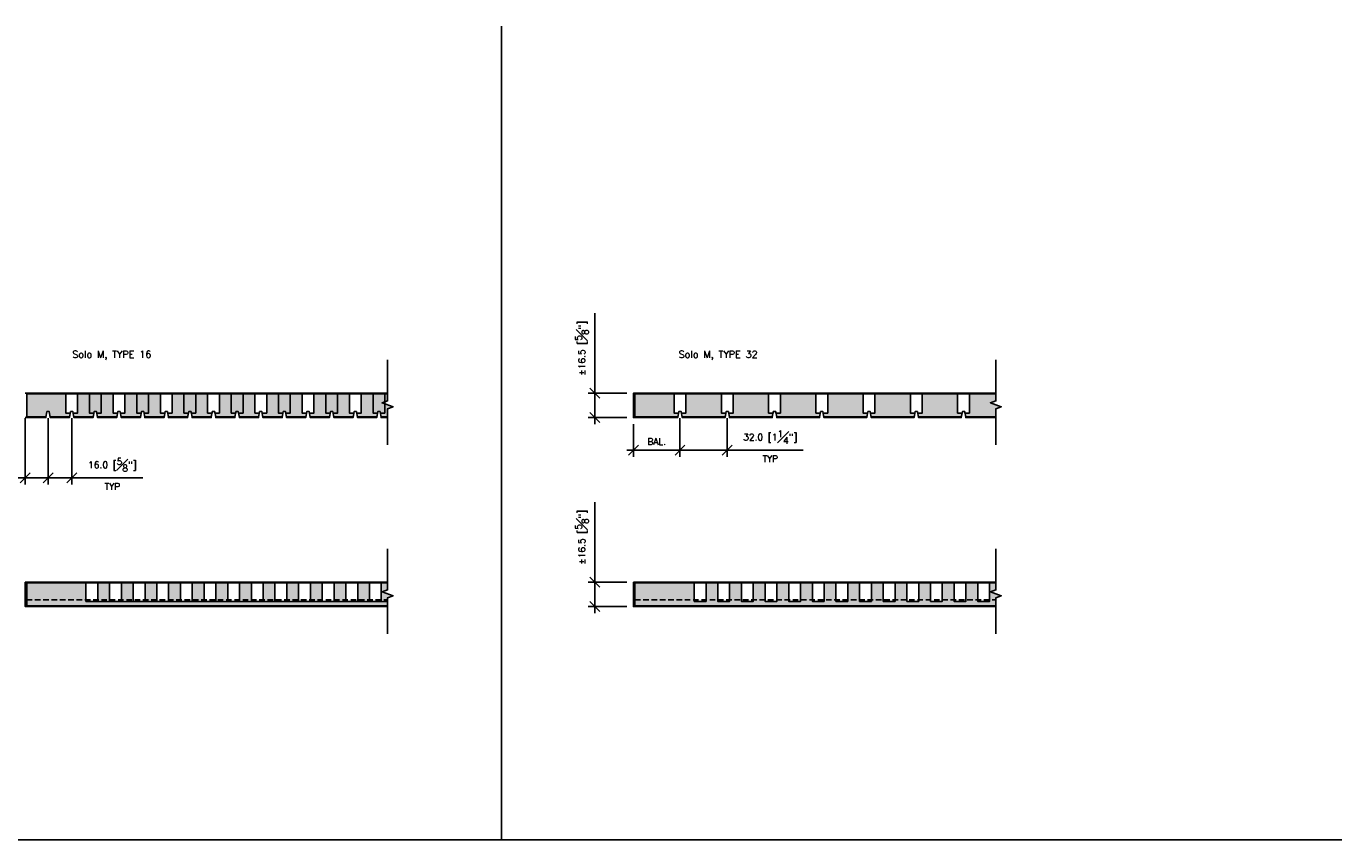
# Model space of a CAD drawing. Header units: millimetres. Extents: x 0 to 4899, y -1170 to 2102.
# Tile 15 of 15: x 941 to 1832, y 1551 to 2102. Entities that reach past the tile are written whole.
import ezdxf

# ---------------------------------------------------------------- set-up
doc = ezdxf.new("R2010")
doc.units = ezdxf.units.MM
doc.header["$LTSCALE"] = 15
doc.header["$MEASUREMENT"] = 0
doc.linetypes.add('HIDDEN', pattern=[0.375, 0.25, -0.125])
for name, color, linetype in [('1-DIM', 4, 'Continuous'), ('1-PANEL', 6, 'Continuous'), ('1-TEXT', 2, 'Continuous')]:
    doc.layers.add(name, color=color, linetype=linetype)
doc.styles.add('ROMANS', font='romans.shx')
doc.styles.add('TEXT', font='romans.shx')
doc.dimstyles.new('WDIM 1-2', dxfattribs={"dimscale": 2.25, "dimtxt": 2, "dimasz": 3, "dimexe": 2, "dimexo": 2, "dimgap": 1.6, "dimtad": 1, "dimdec": 1, "dimzin": 3, "dimdsep": 46, "dimtxsty": 'TEXT', "dimblk": 'OBLIQUE', "dimcen": 2, "dimdle": 2, "dimclrd": 256, "dimclre": 4, "dimclrt": 2, "dimazin": 0, "dimtfac": 1, "dimtdec": 1, "dimtmove": 0, "dimatfit": 3, "dimfxl": 0, "dimfrac": 2, "dimtolj": 1, "dimtzin": 0, "dimlwd": -1, "dimlwe": -1, "dimarcsym": 0})
pattern_1 = [(37.5, (-2725.3137, 1488.6482), (-0.06299336, 1.92682377), [0, -1.52, 0, -1.7, 0, -1.625]), (7.5, (-2725.3137, 1488.6482), (1.7697767, 2.822146), [0, -0.82, 0, -1.37, 0, -0.525]), (327.5, (-2726.5437, 1488.6482), (3.11414186, 0.00565905), [0, -0.5, 0, -1.8, 0, -2.35]), (317.5, (-2726.5437, 1488.6482), (3.0061266, 0.8776756), [0, -0.25, 0, -1.18, 0, -1.35])]

# ---------------------------------------------------------------- blocks, each defined once
blk = doc.blocks.new('_OBLIQUE')
at = {"color": 0, "linetype": 'ByBlock'}
blk.add_line((-0.5, -0.5), (0.5, 0.5), dxfattribs=at)
blk = doc.blocks.new('*D28')
at = {"layer": '1-DIM', "transparency": 16777216}
for p, q in [((1326.16, 1725.74), (1326.16, 1779.97)), ((1326.16, 1704.74), (1326.16, 1725.74))]:
    blk.add_line(p, q, dxfattribs=at)
at = {"layer": '1-DIM', "color": 4, "transparency": 16777216}
for p, q in [((1347.75, 1725.74), (1321.66, 1725.74)), ((1347.75, 1709.24), (1321.66, 1709.24))]:
    blk.add_line(p, q, dxfattribs=at)
at = {"layer": 'DEFPOINTS', "color": 0, "transparency": 16777216}
for p in [(1326.16, 1725.74), (1352.25, 1725.74), (1352.25, 1709.24)]:
    blk.add_point(p, dxfattribs=at)
at = {"layer": '1-DIM', "transparency": 16777216, "xscale": 6.75, "yscale": 6.75, "zscale": 6.75}
for p, rotation in [((1326.16, 1725.74), 90), ((1326.16, 1709.24), 270)]:
    blk.add_blockref('_OBLIQUE', p, dxfattribs=dict(at, rotation=rotation))
at = {"layer": '1-DIM', "color": 2, "transparency": 16777216, "insert": (1317.31, 1756.23), "char_height": 4.5, "attachment_point": 5, "rotation": 90, "style": 'TEXT', "bg_fill": 3, "box_fill_scale": 1.25, "bg_fill_color": 256, "bg_fill_true_color": 13158600, "bg_fill_transparency": 0}
blk.add_mtext('\\A1;%%P16.5 [{\\H1.000000x;\\S5#8;}"]', dxfattribs=at)
blk = doc.blocks.new('*D30')
at = {"layer": '1-DIM', "transparency": 16777216}
for p, q in [((1326.16, 1853.74), (1326.16, 1907.97)), ((1326.16, 1832.74), (1326.16, 1853.74))]:
    blk.add_line(p, q, dxfattribs=at)
at = {"layer": '1-DIM', "color": 4, "transparency": 16777216}
for p, q in [((1347.75, 1853.74), (1321.66, 1853.74)), ((1347.75, 1837.24), (1321.66, 1837.24))]:
    blk.add_line(p, q, dxfattribs=at)
at = {"layer": 'DEFPOINTS', "color": 0, "transparency": 16777216}
for p in [(1326.16, 1853.74), (1352.25, 1853.74), (1352.25, 1837.24)]:
    blk.add_point(p, dxfattribs=at)
at = {"layer": '1-DIM', "transparency": 16777216, "xscale": 6.75, "yscale": 6.75, "zscale": 6.75}
for p, rotation in [((1326.16, 1853.74), 90), ((1326.16, 1837.24), 270)]:
    blk.add_blockref('_OBLIQUE', p, dxfattribs=dict(at, rotation=rotation))
at = {"layer": '1-DIM', "color": 2, "transparency": 16777216, "insert": (1317.31, 1884.23), "char_height": 4.5, "attachment_point": 5, "rotation": 90, "style": 'TEXT', "bg_fill": 3, "box_fill_scale": 1.25, "bg_fill_color": 256, "bg_fill_true_color": 13158600, "bg_fill_transparency": 0}
blk.add_mtext('\\A1;%%P16.5 [{\\H1.000000x;\\S5#8;}"]', dxfattribs=at)
blk = doc.blocks.new('*D33')
at = {"layer": '1-DIM', "color": 4, "transparency": 16777216}
for p, q in [((955.89, 1836.74), (955.89, 1791.85)), ((971.89, 1836.74), (971.89, 1791.85))]:
    blk.add_line(p, q, dxfattribs=at)
at = {"layer": '1-DIM', "transparency": 16777216}
for p, q in [((951.39, 1796.35), (971.89, 1796.35)), ((971.89, 1796.35), (1020.13, 1796.35))]:
    blk.add_line(p, q, dxfattribs=at)
at = {"layer": 'DEFPOINTS', "color": 0, "transparency": 16777216}
for p in [(955.89, 1841.24), (971.89, 1841.24), (971.89, 1796.35)]:
    blk.add_point(p, dxfattribs=at)
at = {"layer": '1-DIM', "transparency": 16777216, "xscale": 6.75, "yscale": 6.75, "zscale": 6.75, "rotation": 180}
blk.add_blockref('_OBLIQUE', (955.89, 1796.35), dxfattribs=at)
at = {"layer": '1-DIM', "transparency": 16777216, "xscale": 6.75, "yscale": 6.75, "zscale": 6.75}
blk.add_blockref('_OBLIQUE', (971.89, 1796.35), dxfattribs=at)
at = {"layer": '1-DIM', "color": 2, "transparency": 16777216, "char_height": 4.5, "attachment_point": 5, "style": 'TEXT', "bg_fill": 3, "box_fill_scale": 1.25, "bg_fill_color": 256, "bg_fill_true_color": 13158600, "bg_fill_transparency": 0}
for s, insert in [('\\A1;16.0 [{\\H1.000000x;\\S5#8;}"]', (999.39, 1805.2)), ('\\A1;TYP', (999.39, 1790.5))]:
    blk.add_mtext(s, dxfattribs=dict(at, insert=insert))
blk = doc.blocks.new('*D34')
at = {"layer": '1-DIM', "color": 4, "transparency": 16777216}
for p, q in [((940.4, 1836.74), (940.4, 1791.85)), ((955.89, 1832.74), (955.89, 1791.85))]:
    blk.add_line(p, q, dxfattribs=at)
at = {"layer": '1-DIM', "transparency": 16777216}
for p, q in [((940.4, 1796.35), (914.02, 1796.35)), ((960.39, 1796.35), (940.4, 1796.35))]:
    blk.add_line(p, q, dxfattribs=at)
at = {"layer": 'DEFPOINTS', "color": 0, "transparency": 16777216}
for p in [(940.4, 1841.24), (955.89, 1837.24), (940.4, 1796.35)]:
    blk.add_point(p, dxfattribs=at)
at = {"layer": '1-DIM', "transparency": 16777216, "xscale": 6.75, "yscale": 6.75, "zscale": 6.75, "rotation": 180}
blk.add_blockref('_OBLIQUE', (940.4, 1796.35), dxfattribs=at)
at = {"layer": '1-DIM', "transparency": 16777216, "xscale": 6.75, "yscale": 6.75, "zscale": 6.75}
blk.add_blockref('_OBLIQUE', (955.89, 1796.35), dxfattribs=at)
at = {"layer": '1-DIM', "color": 2, "transparency": 16777216, "insert": (923.83, 1802.2), "char_height": 4.5, "attachment_point": 5, "style": 'TEXT', "bg_fill": 3, "box_fill_scale": 1.25, "bg_fill_color": 256, "bg_fill_true_color": 13158600, "bg_fill_transparency": 0}
blk.add_mtext('\\A1;BAL.', dxfattribs=at)
blk = doc.blocks.new('*D35')
at = {"layer": '1-DIM', "color": 4, "transparency": 16777216}
for p, q in [((1383.75, 1836.74), (1383.75, 1810.65)), ((1415.75, 1836.74), (1415.75, 1810.65))]:
    blk.add_line(p, q, dxfattribs=at)
at = {"layer": '1-DIM', "transparency": 16777216}
for p, q in [((1379.25, 1815.15), (1415.75, 1815.15)), ((1415.75, 1815.15), (1467.2, 1815.15))]:
    blk.add_line(p, q, dxfattribs=at)
at = {"layer": 'DEFPOINTS', "color": 0, "transparency": 16777216}
for p in [(1383.75, 1841.24), (1415.75, 1841.24), (1415.75, 1815.15)]:
    blk.add_point(p, dxfattribs=at)
at = {"layer": '1-DIM', "transparency": 16777216, "xscale": 6.75, "yscale": 6.75, "zscale": 6.75, "rotation": 180}
blk.add_blockref('_OBLIQUE', (1383.75, 1815.15), dxfattribs=at)
at = {"layer": '1-DIM', "transparency": 16777216, "xscale": 6.75, "yscale": 6.75, "zscale": 6.75}
blk.add_blockref('_OBLIQUE', (1415.75, 1815.15), dxfattribs=at)
at = {"layer": '1-DIM', "color": 2, "transparency": 16777216, "char_height": 4.5, "attachment_point": 5, "style": 'TEXT', "bg_fill": 3, "box_fill_scale": 1.25, "bg_fill_color": 256, "bg_fill_true_color": 13158600, "bg_fill_transparency": 0}
for s, insert in [('\\A1;32.0 [1{\\H1.000000x;\\S1#4;}"]', (1444.85, 1824)), ('\\A1;TYP', (1444.85, 1809.3))]:
    blk.add_mtext(s, dxfattribs=dict(at, insert=insert))
blk = doc.blocks.new('*D36')
at = {"layer": '1-DIM', "color": 4, "transparency": 16777216}
for p, q in [((1383.75, 1836.74), (1383.75, 1810.65)), ((1352.25, 1832.74), (1352.25, 1810.65))]:
    blk.add_line(p, q, dxfattribs=at)
at = {"layer": '1-DIM', "transparency": 16777216}
blk.add_line((1347.75, 1815.15), (1388.25, 1815.15), dxfattribs=at)
at = {"layer": 'DEFPOINTS', "color": 0, "transparency": 16777216}
for p in [(1352.25, 1837.24), (1383.75, 1841.24), (1383.75, 1815.15)]:
    blk.add_point(p, dxfattribs=at)
at = {"layer": '1-DIM', "transparency": 16777216, "xscale": 6.75, "yscale": 6.75, "zscale": 6.75, "rotation": 180}
blk.add_blockref('_OBLIQUE', (1352.25, 1815.15), dxfattribs=at)
at = {"layer": '1-DIM', "transparency": 16777216, "xscale": 6.75, "yscale": 6.75, "zscale": 6.75}
blk.add_blockref('_OBLIQUE', (1383.75, 1815.15), dxfattribs=at)
at = {"layer": '1-DIM', "color": 2, "transparency": 16777216, "insert": (1368, 1821), "char_height": 4.5, "attachment_point": 5, "style": 'TEXT', "bg_fill": 3, "box_fill_scale": 1.25, "bg_fill_color": 256, "bg_fill_true_color": 13158600, "bg_fill_transparency": 0}
blk.add_mtext('\\A1;BAL.', dxfattribs=at)

msp = doc.modelspace()

# ---------------------------------------------------------------- hatches: boundary and pattern name
at = {"layer": '1-PANEL'}
h = msp.add_hatch(dxfattribs=at)
h.set_pattern_fill('AR-SAND', color=8)
h.set_pattern_definition(pattern_1)
h.paths.add_polyline_path([(967.9, 1853.24), (941.4, 1853.24), (941.4, 1837.74), (954.48, 1837.74), (955.09, 1841.24), (956.69, 1841.24), (957.31, 1837.74), (970.48, 1837.74), (970.92, 1840.24), (967.9, 1840.24)])
h.paths.add_polyline_path([(986.92, 1840.24), (983.9, 1840.24), (983.9, 1853.24), (975.9, 1853.24), (975.9, 1840.24), (972.87, 1840.24), (973.31, 1837.74), (986.48, 1837.74)])
h.paths.add_polyline_path([(991.9, 1853.24), (983.9, 1853.24), (983.9, 1840.24), (986.92, 1840.24), (987.09, 1841.24), (988.69, 1841.24), (988.87, 1840.24), (991.9, 1840.24)])
h.paths.add_polyline_path([(999.9, 1853.24), (991.9, 1853.24), (991.9, 1840.24), (988.87, 1840.24), (989.31, 1837.74), (1002.48, 1837.74), (1002.92, 1840.24), (999.9, 1840.24)])
h.paths.add_polyline_path([(1015.9, 1853.24), (1007.9, 1853.24), (1007.9, 1840.24), (1004.87, 1840.24), (1005.31, 1837.74), (1018.48, 1837.74), (1018.92, 1840.24), (1015.9, 1840.24)])
h.paths.add_polyline_path([(1023.9, 1853.24), (1015.9, 1853.24), (1015.9, 1840.24), (1018.92, 1840.24), (1019.09, 1841.24), (1020.69, 1841.24), (1020.87, 1840.24), (1023.9, 1840.24)])
h.paths.add_polyline_path([(1034.92, 1840.24), (1031.9, 1840.24), (1031.9, 1853.24), (1023.9, 1853.24), (1023.9, 1840.24), (1020.87, 1840.24), (1021.31, 1837.74), (1034.48, 1837.74)])
h.paths.add_polyline_path([(1047.9, 1853.24), (1039.9, 1853.24), (1039.9, 1840.24), (1036.87, 1840.24), (1037.31, 1837.74), (1050.48, 1837.74), (1050.92, 1840.24), (1047.9, 1840.24)])
h.paths.add_polyline_path([(1055.9, 1853.24), (1047.9, 1853.24), (1047.9, 1840.24), (1050.92, 1840.24), (1051.09, 1841.24), (1052.69, 1841.24), (1052.87, 1840.24), (1055.9, 1840.24)])
h.paths.add_polyline_path([(1063.9, 1853.24), (1055.9, 1853.24), (1055.9, 1840.24), (1052.87, 1840.24), (1053.31, 1837.74), (1066.48, 1837.74), (1066.92, 1840.24), (1063.9, 1840.24)])
h = msp.add_hatch(dxfattribs=at)
h.set_pattern_fill('AR-SAND', color=8)
h.set_pattern_definition(pattern_1)
h.paths.add_polyline_path([(1079.9, 1853.24), (1071.9, 1853.24), (1071.9, 1840.24), (1068.87, 1840.24), (1069.31, 1837.74), (1082.48, 1837.74), (1082.92, 1840.24), (1079.9, 1840.24)])
h.paths.add_polyline_path([(1087.9, 1853.24), (1079.9, 1853.24), (1079.9, 1840.24), (1082.92, 1840.24), (1083.09, 1841.24), (1084.69, 1841.24), (1084.87, 1840.24), (1087.9, 1840.24)])
h.paths.add_polyline_path([(1095.9, 1853.24), (1087.9, 1853.24), (1087.9, 1840.24), (1084.87, 1840.24), (1085.31, 1837.74), (1098.48, 1837.74), (1098.92, 1840.24), (1095.9, 1840.24)])
h.paths.add_polyline_path([(1111.9, 1853.24), (1103.9, 1853.24), (1103.9, 1840.24), (1100.87, 1840.24), (1101.31, 1837.74), (1114.48, 1837.74), (1114.92, 1840.24), (1111.9, 1840.24)])
h.paths.add_polyline_path([(1119.9, 1853.24), (1111.9, 1853.24), (1111.9, 1840.24), (1114.92, 1840.24), (1115.09, 1841.24), (1116.69, 1841.24), (1116.87, 1840.24), (1119.9, 1840.24)])
h.paths.add_polyline_path([(1127.9, 1853.24), (1119.9, 1853.24), (1119.9, 1840.24), (1116.87, 1840.24), (1117.31, 1837.74), (1130.48, 1837.74), (1130.92, 1840.24), (1127.9, 1840.24)])
h.paths.add_polyline_path([(1143.9, 1853.24), (1135.9, 1853.24), (1135.9, 1840.24), (1132.87, 1840.24), (1133.31, 1837.74), (1146.48, 1837.74), (1146.92, 1840.24), (1143.9, 1840.24)])
h.paths.add_polyline_path([(1151.9, 1853.24), (1143.9, 1853.24), (1143.9, 1840.24), (1146.92, 1840.24), (1147.09, 1841.24), (1148.69, 1841.24), (1148.87, 1840.24), (1151.9, 1840.24)])
h.paths.add_polyline_path([(1159.9, 1853.24), (1151.9, 1853.24), (1151.9, 1840.24), (1148.87, 1840.24), (1149.31, 1837.74), (1162.48, 1837.74), (1162.92, 1840.24), (1159.9, 1840.24)])
h.paths.add_polyline_path([(1175.9, 1853.24), (1167.9, 1853.24), (1167.9, 1840.24), (1164.87, 1840.24), (1165.31, 1837.74), (1178.48, 1837.74), (1178.92, 1840.24), (1175.9, 1840.24)])
h.paths.add_polyline_path([(1182.09, 1847.18), (1183.9, 1840.24), (1180.87, 1840.24), (1181.31, 1837.74), (1185.77, 1837.74), (1185.77, 1843.16), (1189.45, 1844.5)])
h.paths.add_polyline_path([(1182.09, 1847.18), (1183.39, 1847.65), (1183.93, 1847.85), (1183.9, 1853.24), (1175.9, 1853.24), (1175.9, 1840.24), (1178.92, 1840.24), (1179.09, 1841.24), (1180.69, 1841.24), (1180.87, 1840.24), (1183.9, 1840.24)])
h.paths.add_polyline_path([(1185.77, 1853.24), (1183.9, 1853.24), (1183.93, 1847.85), (1185.77, 1848.52)])
h = msp.add_hatch(dxfattribs=at)
h.set_pattern_fill('AR-SAND', color=8)
h.set_pattern_definition(pattern_1)
h.paths.add_polyline_path([(1353.25, 1853.24), (1353.25, 1837.74), (1382.33, 1837.74), (1382.77, 1840.24), (1379.76, 1840.24), (1379.76, 1853.24)])
h.paths.add_polyline_path([(1414.33, 1837.74), (1414.77, 1840.24), (1411.76, 1840.24), (1411.76, 1853.24), (1387.76, 1853.24), (1387.76, 1840.24), (1384.72, 1840.24), (1385.16, 1837.74)])
h.paths.add_polyline_path([(1446.33, 1837.74), (1446.77, 1840.24), (1443.76, 1840.24), (1443.76, 1853.24), (1419.76, 1853.24), (1419.76, 1840.24), (1416.72, 1840.24), (1417.16, 1837.74)])
h.paths.add_polyline_path([(1478.33, 1837.74), (1478.77, 1840.24), (1475.76, 1840.24), (1475.76, 1853.24), (1451.76, 1853.24), (1451.76, 1840.24), (1448.72, 1840.24), (1449.16, 1837.74)])
h.paths.add_polyline_path([(1510.33, 1837.74), (1510.77, 1840.24), (1507.76, 1840.24), (1507.76, 1853.24), (1483.76, 1853.24), (1483.76, 1840.24), (1480.72, 1840.24), (1481.16, 1837.74)])
h.paths.add_polyline_path([(1542.33, 1837.74), (1542.77, 1840.24), (1539.76, 1840.24), (1539.76, 1853.24), (1515.76, 1853.24), (1515.76, 1840.24), (1512.72, 1840.24), (1513.16, 1837.74)])
h.paths.add_polyline_path([(1574.33, 1837.74), (1574.77, 1840.24), (1571.76, 1840.24), (1571.76, 1853.24), (1547.76, 1853.24), (1547.76, 1840.24), (1544.72, 1840.24), (1545.16, 1837.74)])
h.paths.add_polyline_path([(1597.63, 1837.74), (1597.63, 1843.19), (1601.31, 1844.53), (1593.95, 1847.21), (1597.63, 1848.55), (1597.63, 1853.24), (1579.76, 1853.24), (1579.76, 1840.24), (1576.72, 1840.24), (1577.16, 1837.74)])
h = msp.add_hatch(dxfattribs=at)
h.set_pattern_fill('AR-SAND', color=8)
h.set_pattern_definition(pattern_1)
h.paths.add_polyline_path([(981.52, 1725.24), (941.4, 1725.24), (941.4, 1713.74), (981.52, 1713.74)])
h.paths.add_polyline_path([(1185.77, 1712.74), (1181.52, 1712.74), (1173.52, 1712.74), (1165.52, 1712.74), (1157.52, 1712.74), (1149.52, 1712.74), (1141.52, 1712.74), (1133.52, 1712.74), (1125.52, 1712.74), (1117.52, 1712.74), (1109.52, 1712.74), (1101.52, 1712.74), (1093.52, 1712.74), (1085.52, 1712.74), (1077.52, 1712.74), (1069.52, 1712.74), (1061.52, 1712.74), (1053.52, 1712.74), (1045.52, 1712.74), (1037.52, 1712.74), (1029.52, 1712.74), (1021.52, 1712.74), (1013.52, 1712.74), (1005.52, 1712.74), (997.52, 1712.74), (989.52, 1712.74), (981.52, 1712.74), (981.52, 1713.74), (941.4, 1713.74), (941.4, 1709.74), (1185.77, 1709.74)])
h.paths.add_polyline_path([(997.52, 1725.24), (989.52, 1725.24), (989.52, 1713.74), (997.52, 1713.74)])
h.paths.add_polyline_path([(1013.52, 1725.24), (1005.52, 1725.24), (1005.52, 1713.74), (1013.52, 1713.74)])
h.paths.add_polyline_path([(1029.52, 1725.24), (1021.52, 1725.24), (1021.52, 1713.74), (1029.52, 1713.74)])
h.paths.add_polyline_path([(1045.52, 1725.24), (1037.52, 1725.24), (1037.52, 1713.74), (1045.52, 1713.74)])
h.paths.add_polyline_path([(1061.52, 1725.24), (1053.52, 1725.24), (1053.52, 1713.74), (1061.52, 1713.74)])
h.paths.add_polyline_path([(1077.52, 1725.24), (1069.52, 1725.24), (1069.52, 1713.74), (1077.52, 1713.74)])
h.paths.add_polyline_path([(1093.52, 1725.24), (1085.52, 1725.24), (1085.52, 1713.74), (1093.52, 1713.74)])
h.paths.add_polyline_path([(1109.52, 1725.24), (1101.52, 1725.24), (1101.52, 1713.74), (1109.52, 1713.74)])
h.paths.add_polyline_path([(1125.52, 1725.24), (1117.52, 1725.24), (1117.52, 1713.74), (1125.52, 1713.74)])
h.paths.add_polyline_path([(1141.52, 1725.24), (1133.52, 1725.24), (1133.52, 1713.74), (1141.52, 1713.74)])
h.paths.add_polyline_path([(1157.52, 1725.24), (1149.52, 1725.24), (1149.52, 1713.74), (1157.52, 1713.74)])
h.paths.add_polyline_path([(1173.52, 1725.24), (1165.52, 1725.24), (1165.52, 1713.74), (1173.52, 1713.74)])
h.paths.add_polyline_path([(1182.09, 1719.18), (1185.77, 1720.52), (1185.77, 1725.24), (1181.52, 1725.24), (1181.52, 1713.74), (1185.77, 1713.74), (1185.77, 1715.16), (1189.45, 1716.5)])

# ---------------------------------------------------------------- linework, layer by layer
for p, q in [((1262.94, 2102.23), (1262.94, 1551.31)), ((12.14, 1551.31), (1831.78, 1551.31))]:
    msp.add_line(p, q)
at = {"layer": '1-DIM'}
for points in [[(1185.77, 1876.31), (1185.77, 1848.52), (1182.09, 1847.18), (1189.45, 1844.5), (1185.77, 1843.16), (1185.77, 1818.7)], [(1597.63, 1876.34), (1597.63, 1848.55), (1593.95, 1847.21), (1601.31, 1844.53), (1597.63, 1843.19), (1597.63, 1818.74)], [(1185.77, 1748.31), (1185.77, 1720.52), (1182.09, 1719.18), (1189.45, 1716.5), (1185.77, 1715.16), (1185.77, 1690.7)], [(1597.63, 1748.31), (1597.63, 1720.52), (1593.95, 1719.18), (1601.31, 1716.5), (1597.63, 1715.16), (1597.63, 1690.7)]]:
    msp.add_lwpolyline(points, dxfattribs=at)
at = {"layer": '1-PANEL'}
for p, q in [((941.4, 1853.74), (941.4, 1837.24)), ((1352.75, 1853.74), (1352.75, 1837.24)), ((1353.25, 1853.74), (1353.25, 1837.24)), ((941.4, 1725.24), (941.4, 1709.74))]:
    msp.add_line(p, q, dxfattribs=at)
at = {"layer": '1-PANEL', "color": 4, "linetype": 'Continuous'}
msp.add_line((941.4, 1709.74), (941.4, 1725.74), dxfattribs=at)
at = {"layer": '1-PANEL', "color": 1, "linetype": 'HIDDEN'}
msp.add_line((941.4, 1713.74), (1185.77, 1713.74), dxfattribs=at)
at = {"layer": '1-PANEL'}
for points in [[(1185.77, 1853.74), (940.4, 1853.74)], [(1185.77, 1853.24), (941.4, 1853.24)], [(967.9, 1853.24), (967.9, 1840.24), (970.92, 1840.24), (971.09, 1841.24), (972.69, 1841.24), (972.87, 1840.24), (975.9, 1840.24), (975.9, 1853.24)], [(983.9, 1853.24), (983.9, 1840.24), (986.92, 1840.24), (987.09, 1841.24), (988.69, 1841.24), (988.87, 1840.24), (991.9, 1840.24), (991.9, 1853.24)], [(999.9, 1853.24), (999.9, 1840.24), (1002.92, 1840.24), (1003.09, 1841.24), (1004.69, 1841.24), (1004.87, 1840.24), (1007.9, 1840.24), (1007.9, 1853.24)], [(1015.9, 1853.24), (1015.9, 1840.24), (1018.92, 1840.24), (1019.09, 1841.24), (1020.69, 1841.24), (1020.87, 1840.24), (1023.9, 1840.24), (1023.9, 1853.24)], [(1031.9, 1853.24), (1031.9, 1840.24), (1034.92, 1840.24), (1035.09, 1841.24), (1036.69, 1841.24), (1036.87, 1840.24), (1039.9, 1840.24), (1039.9, 1853.24)], [(1047.9, 1853.24), (1047.9, 1840.24), (1050.92, 1840.24), (1051.09, 1841.24), (1052.69, 1841.24), (1052.87, 1840.24), (1055.9, 1840.24), (1055.9, 1853.24)], [(1063.9, 1853.24), (1063.9, 1840.24), (1066.92, 1840.24), (1067.09, 1841.24), (1068.69, 1841.24), (1068.87, 1840.24), (1071.9, 1840.24), (1071.9, 1853.24)], [(1079.9, 1853.24), (1079.9, 1840.24), (1082.92, 1840.24), (1083.09, 1841.24), (1084.69, 1841.24), (1084.87, 1840.24), (1087.9, 1840.24), (1087.9, 1853.24)], [(1095.9, 1853.24), (1095.9, 1840.24), (1098.92, 1840.24), (1099.09, 1841.24), (1100.69, 1841.24), (1100.87, 1840.24), (1103.9, 1840.24), (1103.9, 1853.24)], [(1111.9, 1853.24), (1111.9, 1840.24), (1114.92, 1840.24), (1115.09, 1841.24), (1116.69, 1841.24), (1116.87, 1840.24), (1119.9, 1840.24), (1119.9, 1853.24)], [(1127.9, 1853.24), (1127.9, 1840.24), (1130.92, 1840.24), (1131.09, 1841.24), (1132.69, 1841.24), (1132.87, 1840.24), (1135.9, 1840.24), (1135.9, 1853.24)], [(1143.9, 1853.24), (1143.9, 1840.24), (1146.92, 1840.24), (1147.09, 1841.24), (1148.69, 1841.24), (1148.87, 1840.24), (1151.9, 1840.24), (1151.9, 1853.24)], [(1159.9, 1853.24), (1159.9, 1840.24), (1162.92, 1840.24), (1163.09, 1841.24), (1164.69, 1841.24), (1164.87, 1840.24), (1167.9, 1840.24), (1167.9, 1853.24)], [(1175.9, 1853.24), (1175.9, 1840.24), (1178.92, 1840.24), (1179.09, 1841.24), (1180.69, 1841.24), (1180.87, 1840.24), (1183.9, 1840.24), (1183.9, 1853.24)], [(1597.63, 1853.74), (1352.25, 1853.74), (1352.25, 1837.24), (1382.24, 1837.24), (1382.95, 1841.24), (1384.55, 1841.24), (1385.25, 1837.24), (1414.24, 1837.24), (1414.95, 1841.24), (1416.55, 1841.24), (1417.25, 1837.24), (1446.24, 1837.24), (1446.95, 1841.24), (1448.55, 1841.24), (1449.25, 1837.24), (1478.24, 1837.24), (1478.95, 1841.24), (1480.55, 1841.24), (1481.25, 1837.24), (1510.24, 1837.24), (1510.95, 1841.24), (1512.55, 1841.24), (1513.25, 1837.24), (1542.24, 1837.24), (1542.95, 1841.24), (1544.55, 1841.24), (1545.25, 1837.24), (1574.24, 1837.24), (1574.95, 1841.24), (1576.55, 1841.24), (1577.25, 1837.24), (1597.63, 1837.24)], [(1597.63, 1853.24), (1353.25, 1853.24)], [(1379.76, 1853.24), (1379.76, 1840.24), (1382.77, 1840.24), (1382.95, 1841.24), (1384.55, 1841.24), (1384.72, 1840.24), (1387.76, 1840.24), (1387.76, 1853.24)], [(1411.76, 1853.24), (1411.76, 1840.24), (1414.77, 1840.24), (1414.95, 1841.24), (1416.55, 1841.24), (1416.72, 1840.24), (1419.76, 1840.24), (1419.76, 1853.24)], [(1443.76, 1853.24), (1443.76, 1840.24), (1446.77, 1840.24), (1446.95, 1841.24), (1448.55, 1841.24), (1448.72, 1840.24), (1451.76, 1840.24), (1451.76, 1853.24)], [(1475.76, 1853.24), (1475.76, 1840.24), (1478.77, 1840.24), (1478.95, 1841.24), (1480.55, 1841.24), (1480.72, 1840.24), (1483.76, 1840.24), (1483.76, 1853.24)], [(1507.76, 1853.24), (1507.76, 1840.24), (1510.77, 1840.24), (1510.95, 1841.24), (1512.55, 1841.24), (1512.72, 1840.24), (1515.76, 1840.24), (1515.76, 1853.24)], [(1539.76, 1853.24), (1539.76, 1840.24), (1542.77, 1840.24), (1542.95, 1841.24), (1544.55, 1841.24), (1544.72, 1840.24), (1547.76, 1840.24), (1547.76, 1853.24)], [(1571.76, 1853.24), (1571.76, 1840.24), (1574.77, 1840.24), (1574.95, 1841.24), (1576.55, 1841.24), (1576.72, 1840.24), (1579.76, 1840.24), (1579.76, 1853.24)], [(940.4, 1837.24), (954.39, 1837.24), (955.09, 1841.24), (956.69, 1841.24), (957.4, 1837.24), (970.39, 1837.24), (971.09, 1841.24), (972.69, 1841.24), (973.4, 1837.24), (986.39, 1837.24), (987.09, 1841.24), (988.69, 1841.24), (989.4, 1837.24), (1002.39, 1837.24), (1003.09, 1841.24), (1004.69, 1841.24), (1005.4, 1837.24), (1018.39, 1837.24), (1019.09, 1841.24), (1020.69, 1841.24), (1021.4, 1837.24), (1034.39, 1837.24), (1035.09, 1841.24), (1036.69, 1841.24), (1037.4, 1837.24), (1050.39, 1837.24), (1051.09, 1841.24), (1052.69, 1841.24), (1053.4, 1837.24), (1066.39, 1837.24), (1067.09, 1841.24), (1068.69, 1841.24), (1069.4, 1837.24), (1082.39, 1837.24), (1083.09, 1841.24), (1084.69, 1841.24), (1085.4, 1837.24), (1098.39, 1837.24), (1099.09, 1841.24), (1100.69, 1841.24), (1101.4, 1837.24), (1114.39, 1837.24), (1115.09, 1841.24), (1116.69, 1841.24), (1117.4, 1837.24), (1130.39, 1837.24), (1131.09, 1841.24), (1132.69, 1841.24), (1133.4, 1837.24), (1146.39, 1837.24), (1147.09, 1841.24), (1148.69, 1841.24), (1149.4, 1837.24), (1162.39, 1837.24), (1163.09, 1841.24), (1164.69, 1841.24), (1165.4, 1837.24), (1178.39, 1837.24), (1179.09, 1841.24), (1180.69, 1841.24), (1181.4, 1837.24), (1185.77, 1837.24)], [(941.4, 1837.74), (954.48, 1837.74)], [(957.31, 1837.74), (970.48, 1837.74)], [(973.31, 1837.74), (986.48, 1837.74)], [(989.31, 1837.74), (1002.48, 1837.74)], [(1005.31, 1837.74), (1018.48, 1837.74)], [(1021.31, 1837.74), (1034.48, 1837.74)], [(1037.31, 1837.74), (1050.48, 1837.74)], [(1053.31, 1837.74), (1066.48, 1837.74)], [(1069.31, 1837.74), (1082.48, 1837.74)], [(1085.31, 1837.74), (1098.48, 1837.74)], [(1101.31, 1837.74), (1114.48, 1837.74)], [(1117.31, 1837.74), (1130.48, 1837.74)], [(1133.31, 1837.74), (1146.48, 1837.74)], [(1149.31, 1837.74), (1162.48, 1837.74)], [(1165.31, 1837.74), (1178.48, 1837.74)], [(1181.31, 1837.74), (1185.77, 1837.74)], [(1353.25, 1837.74), (1382.33, 1837.74)], [(1385.16, 1837.74), (1414.33, 1837.74)], [(1417.16, 1837.74), (1446.33, 1837.74)], [(1449.16, 1837.74), (1478.33, 1837.74)], [(1481.16, 1837.74), (1510.33, 1837.74)], [(1513.16, 1837.74), (1542.33, 1837.74)], [(1545.16, 1837.74), (1574.33, 1837.74)], [(1577.16, 1837.74), (1597.63, 1837.74)], [(941.4, 1725.74), (941.4, 1709.24), (1183.4, 1709.24)], [(941.4, 1725.74), (941.4, 1709.24), (1185.77, 1709.24)], [(1185.77, 1725.74), (941.4, 1725.74), (941.4, 1709.74)], [(1185.77, 1725.24), (941.4, 1725.24), (941.4, 1709.74)], [(981.52, 1725.74), (981.52, 1712.74), (989.52, 1712.74), (989.52, 1725.74), (981.52, 1725.74)], [(989.52, 1725.74), (989.52, 1712.74), (997.52, 1712.74), (997.52, 1725.74), (989.52, 1725.74)], [(997.52, 1725.74), (997.52, 1712.74), (1005.52, 1712.74), (1005.52, 1725.74), (997.52, 1725.74)], [(1005.52, 1725.74), (1005.52, 1712.74), (1013.52, 1712.74), (1013.52, 1725.74), (1005.52, 1725.74)], [(1013.52, 1725.74), (1013.52, 1712.74), (1021.52, 1712.74), (1021.52, 1725.74), (1013.52, 1725.74)], [(1021.52, 1725.74), (1021.52, 1712.74), (1029.52, 1712.74), (1029.52, 1725.74), (1021.52, 1725.74)], [(1029.52, 1725.74), (1029.52, 1712.74), (1037.52, 1712.74), (1037.52, 1725.74), (1029.52, 1725.74)], [(1037.52, 1725.74), (1037.52, 1712.74), (1045.52, 1712.74), (1045.52, 1725.74), (1037.52, 1725.74)], [(1045.52, 1725.74), (1045.52, 1712.74), (1053.52, 1712.74), (1053.52, 1725.74), (1045.52, 1725.74)], [(1053.52, 1725.74), (1053.52, 1712.74), (1061.52, 1712.74), (1061.52, 1725.74), (1053.52, 1725.74)], [(1061.52, 1725.74), (1061.52, 1712.74), (1069.52, 1712.74), (1069.52, 1725.74), (1061.52, 1725.74)], [(1069.52, 1725.74), (1069.52, 1712.74), (1077.52, 1712.74), (1077.52, 1725.74), (1069.52, 1725.74)], [(1077.52, 1725.74), (1077.52, 1712.74), (1085.52, 1712.74), (1085.52, 1725.74), (1077.52, 1725.74)], [(1085.52, 1725.74), (1085.52, 1712.74), (1093.52, 1712.74), (1093.52, 1725.74), (1085.52, 1725.74)], [(1093.52, 1725.74), (1093.52, 1712.74), (1101.52, 1712.74), (1101.52, 1725.74), (1093.52, 1725.74)], [(1101.52, 1725.74), (1101.52, 1712.74), (1109.52, 1712.74), (1109.52, 1725.74), (1101.52, 1725.74)], [(1109.52, 1725.74), (1109.52, 1712.74), (1117.52, 1712.74), (1117.52, 1725.74), (1109.52, 1725.74)], [(1117.52, 1725.74), (1117.52, 1712.74), (1125.52, 1712.74), (1125.52, 1725.74), (1117.52, 1725.74)], [(1125.52, 1725.74), (1125.52, 1712.74), (1133.52, 1712.74), (1133.52, 1725.74), (1125.52, 1725.74)], [(1133.52, 1725.74), (1133.52, 1712.74), (1141.52, 1712.74), (1141.52, 1725.74), (1133.52, 1725.74)], [(1141.52, 1725.74), (1141.52, 1712.74), (1149.52, 1712.74), (1149.52, 1725.74), (1141.52, 1725.74)], [(1149.52, 1725.74), (1149.52, 1712.74), (1157.52, 1712.74), (1157.52, 1725.74), (1149.52, 1725.74)], [(1157.52, 1725.74), (1157.52, 1712.74), (1165.52, 1712.74), (1165.52, 1725.74), (1157.52, 1725.74)], [(1165.52, 1725.74), (1165.52, 1712.74), (1173.52, 1712.74), (1173.52, 1725.74), (1165.52, 1725.74)], [(1173.52, 1725.74), (1173.52, 1712.74), (1181.52, 1712.74), (1181.52, 1725.74), (1173.52, 1725.74)], [(1185.77, 1725.74), (1181.52, 1725.74)], [(1181.52, 1725.74), (1181.52, 1712.74), (1185.77, 1712.74)], [(1393.37, 1725.74), (1393.37, 1712.74), (1401.37, 1712.74), (1401.37, 1725.74), (1393.37, 1725.74)], [(1409.37, 1725.74), (1409.37, 1712.74), (1417.37, 1712.74), (1417.37, 1725.74), (1409.37, 1725.74)], [(1425.37, 1725.74), (1425.37, 1712.74), (1433.37, 1712.74), (1433.37, 1725.74), (1425.37, 1725.74)], [(1441.37, 1725.74), (1441.37, 1712.74), (1449.37, 1712.74), (1449.37, 1725.74), (1441.37, 1725.74)], [(1457.37, 1725.74), (1457.37, 1712.74), (1465.37, 1712.74), (1465.37, 1725.74), (1457.37, 1725.74)], [(1473.37, 1725.74), (1473.37, 1712.74), (1481.37, 1712.74), (1481.37, 1725.74), (1473.37, 1725.74)], [(1489.37, 1725.74), (1489.37, 1712.74), (1497.37, 1712.74), (1497.37, 1725.74), (1489.37, 1725.74)], [(1505.37, 1725.74), (1505.37, 1712.74), (1513.37, 1712.74), (1513.37, 1725.74), (1505.37, 1725.74)], [(1521.37, 1725.74), (1521.37, 1712.74), (1529.37, 1712.74), (1529.37, 1725.74), (1521.37, 1725.74)], [(1537.37, 1725.74), (1537.37, 1712.74), (1545.37, 1712.74), (1545.37, 1725.74), (1537.37, 1725.74)], [(1553.37, 1725.74), (1553.37, 1712.74), (1561.37, 1712.74), (1561.37, 1725.74), (1553.37, 1725.74)], [(1569.37, 1725.74), (1569.37, 1712.74), (1577.37, 1712.74), (1577.37, 1725.74), (1569.37, 1725.74)], [(1585.37, 1725.74), (1585.37, 1712.74), (1593.37, 1712.74), (1593.37, 1725.74), (1585.37, 1725.74)], [(1597.63, 1725.74), (1593.37, 1725.74)], [(941.4, 1709.74), (941.4, 1709.74), (1185.77, 1709.74)]]:
    msp.add_lwpolyline(points, dxfattribs=at)
msp.add_lwpolyline([(940.4, 1725.74), (941.4, 1725.74), (941.4, 1709.24), (940.4, 1709.24)], close=True, dxfattribs=at)

# ---------------------------------------------------------------- texts
at = {"layer": '1-TEXT', "style": 'ROMANS'}
for s, p in [('Solo M, TYPE 16', (972.3, 1877.59)), ('Solo M, TYPE 32', (1382.86, 1877.59))]:
    msp.add_text(s, height=4.7625, dxfattribs=at).set_placement(p)

# ---------------------------------------------------------------- dimensions: what is measured, and where the dimension line sits
at = {"layer": '1-DIM'}
dim = msp.add_linear_dim(base=(1326.16, 1725.74), p1=(1352.25, 1709.24), p2=(1352.25, 1725.74), angle=270, text='%%P<>', dimstyle='WDIM 1-2', dxfattribs=at)
dim.commit()
dim.dimension.update_dxf_attribs({"geometry": '*D28', "text_midpoint": (1317.31, 1756.23)})

# ---------------------------------------------------------------- next in the draw order: hatches: boundary and pattern name
at = {"layer": '1-PANEL'}
h = msp.add_hatch(dxfattribs=at)
h.set_pattern_fill('AR-SAND', color=8)
h.set_pattern_definition(pattern_1)
h.paths.add_polyline_path([(1393.37, 1725.24), (1353.25, 1725.24), (1353.25, 1713.74), (1393.37, 1713.74)])
h.paths.add_polyline_path([(1597.63, 1712.87), (1597.63, 1715.16), (1593.37, 1713.74), (1593.37, 1712.74), (1585.37, 1712.74), (1585.37, 1713.74), (1577.37, 1713.74), (1577.37, 1712.74), (1569.37, 1712.74), (1569.37, 1713.74), (1561.37, 1713.74), (1561.37, 1712.74), (1553.37, 1712.74), (1553.37, 1713.74), (1545.37, 1713.74), (1545.37, 1712.74), (1537.37, 1712.74), (1537.37, 1713.74), (1529.37, 1713.74), (1529.37, 1712.74), (1521.37, 1712.74), (1521.37, 1713.74), (1513.37, 1713.74), (1513.37, 1712.74), (1505.37, 1712.74), (1505.37, 1713.74), (1497.37, 1713.74), (1497.37, 1712.74), (1489.37, 1712.74), (1489.37, 1713.74), (1481.37, 1713.74), (1481.37, 1712.74), (1473.37, 1712.74), (1473.37, 1713.74), (1465.37, 1713.74), (1465.37, 1712.74), (1457.37, 1712.74), (1457.37, 1713.74), (1449.37, 1713.74), (1449.37, 1712.74), (1441.37, 1712.74), (1441.37, 1713.74), (1433.37, 1713.74), (1433.37, 1712.74), (1425.37, 1712.74), (1425.37, 1713.74), (1417.37, 1713.74), (1417.37, 1712.74), (1409.37, 1712.74), (1409.37, 1713.74), (1401.37, 1713.74), (1401.37, 1712.74), (1393.37, 1712.74), (1393.37, 1713.74), (1353.25, 1713.74), (1353.25, 1709.74), (1597.63, 1709.74)])
h.paths.add_polyline_path([(1409.37, 1725.24), (1401.37, 1725.24), (1401.37, 1713.74), (1409.37, 1713.74)])
h.paths.add_polyline_path([(1425.37, 1725.24), (1417.37, 1725.24), (1417.37, 1713.74), (1425.37, 1713.74)])
h.paths.add_polyline_path([(1441.37, 1725.24), (1433.37, 1725.24), (1433.37, 1713.74), (1441.37, 1713.74)])
h.paths.add_polyline_path([(1457.37, 1725.24), (1449.37, 1725.24), (1449.37, 1713.74), (1457.37, 1713.74)])
h.paths.add_polyline_path([(1473.37, 1725.24), (1465.37, 1725.24), (1465.37, 1713.74), (1473.37, 1713.74)])
h.paths.add_polyline_path([(1489.37, 1725.24), (1481.37, 1725.24), (1481.37, 1713.74), (1489.37, 1713.74)])
h.paths.add_polyline_path([(1505.37, 1725.24), (1497.37, 1725.24), (1497.37, 1713.74), (1505.37, 1713.74)])
h.paths.add_polyline_path([(1521.37, 1725.24), (1513.37, 1725.24), (1513.37, 1713.74), (1521.37, 1713.74)])
h.paths.add_polyline_path([(1537.37, 1725.24), (1529.37, 1725.24), (1529.37, 1713.74), (1537.37, 1713.74)])
h.paths.add_polyline_path([(1553.37, 1725.24), (1545.37, 1725.24), (1545.37, 1713.74), (1553.37, 1713.74)])
h.paths.add_polyline_path([(1569.37, 1725.24), (1561.37, 1725.24), (1561.37, 1713.74), (1569.37, 1713.74)])
h.paths.add_polyline_path([(1585.37, 1725.24), (1577.37, 1725.24), (1577.37, 1713.74), (1585.37, 1713.74)])
h.paths.add_polyline_path([(1593.95, 1719.18), (1597.63, 1720.52), (1597.63, 1725.24), (1593.37, 1725.24), (1593.37, 1713.74), (1597.63, 1715.16), (1601.31, 1716.5)])

# ---------------------------------------------------------------- next in the draw order: linework, layer by layer
for p, q in [((1352.75, 1725.74), (1352.75, 1709.24)), ((1353.25, 1725.24), (1353.25, 1709.74))]:
    msp.add_line(p, q, dxfattribs=at)
at = {"layer": '1-PANEL', "color": 4, "linetype": 'Continuous'}
msp.add_line((1353.25, 1709.74), (1353.25, 1725.74), dxfattribs=at)
at = {"layer": '1-PANEL', "color": 1, "linetype": 'HIDDEN'}
msp.add_line((1353.25, 1713.74), (1597.63, 1713.74), dxfattribs=at)
at = {"layer": '1-PANEL'}
msp.add_lwpolyline([(1352.25, 1725.74), (1353.25, 1725.74), (1353.25, 1709.24), (1352.25, 1709.24)], close=True, dxfattribs=at)
for points in [[(1353.25, 1725.74), (1353.25, 1709.24), (1595.25, 1709.24)], [(1353.25, 1725.74), (1353.25, 1709.24), (1597.63, 1709.24)], [(1597.63, 1725.74), (1353.25, 1725.74), (1353.25, 1709.74)], [(1597.63, 1725.24), (1353.25, 1725.24), (1353.25, 1709.74)], [(1353.25, 1709.74), (1353.25, 1709.74), (1597.63, 1709.74)]]:
    msp.add_lwpolyline(points, dxfattribs=at)

# ---------------------------------------------------------------- next in the draw order: dimensions: what is measured, and where the dimension line sits
at = {"layer": '1-DIM'}
for base, p1, p2, angle, text, picture, middle in [((1326.16, 1853.74), (1352.25, 1837.24), (1352.25, 1853.74), 270, '%%P<>', '*D30', (1317.31, 1884.23)), ((971.89, 1796.35), (955.89, 1841.24), (971.89, 1841.24), 180, '<>\\XTYP', '*D33', (999.39, 1796.35)), ((1415.75, 1815.15), (1383.75, 1841.24), (1415.75, 1841.24), 180, '<>\\XTYP', '*D35', (1444.85, 1815.15))]:
    dim = msp.add_linear_dim(base=base, p1=p1, p2=p2, angle=angle, text=text, dimstyle='WDIM 1-2', dxfattribs=at)
    dim.commit()
    dim.dimension.update_dxf_attribs({"geometry": picture, "text_midpoint": middle})

# ---------------------------------------------------------------- next in the draw order: dimensions: what is measured, and where the dimension line sits
dim = msp.add_linear_dim(base=(940.4, 1796.35), p1=(955.89, 1837.24), p2=(940.4, 1841.24), text='BAL.', dimstyle='WDIM 1-2', dxfattribs=at)
dim.commit()
dim.dimension.update_dxf_attribs({"geometry": '*D34', "text_midpoint": (923.83, 1802.2)})
dim = msp.add_linear_dim(base=(1383.75, 1815.15), p1=(1352.25, 1837.24), p2=(1383.75, 1841.24), angle=180, text='BAL.', dimstyle='WDIM 1-2', dxfattribs=at)
dim.commit()
dim.dimension.update_dxf_attribs({"geometry": '*D36', "text_midpoint": (1368, 1821)})

doc.saveas('drawing.dxf')
